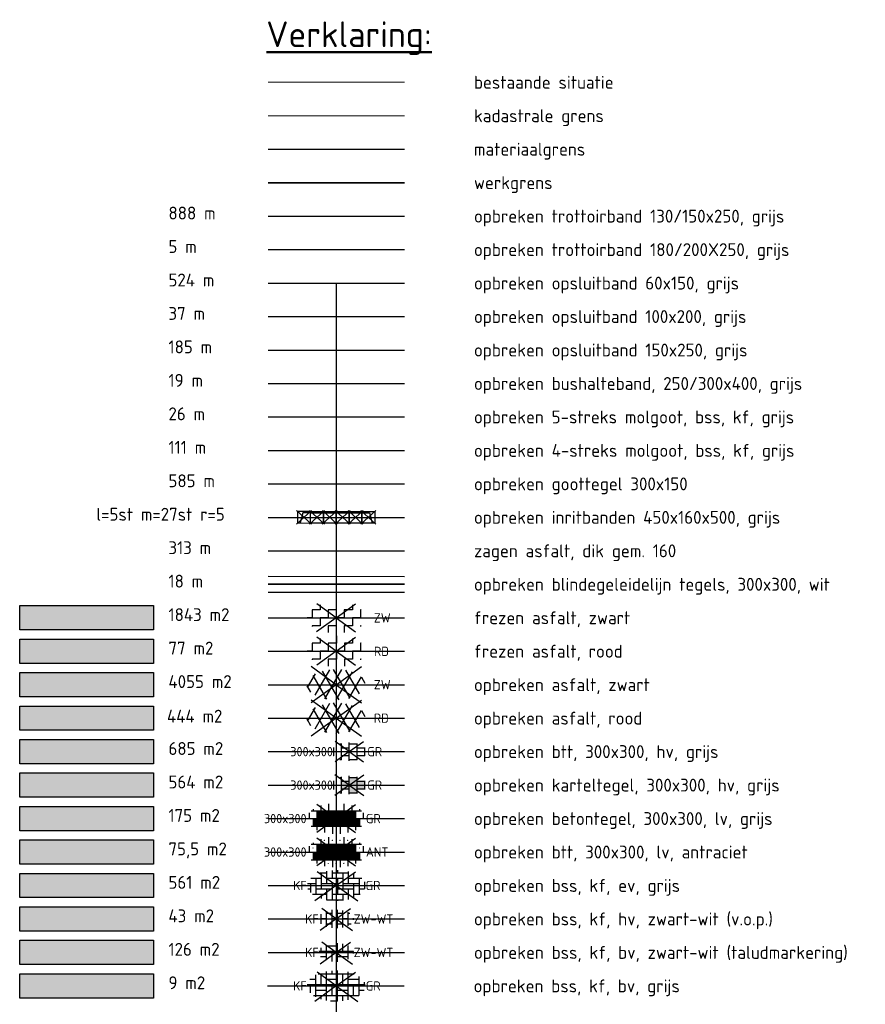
# Model space of a CAD drawing. Header units: metres. Extents: x 132493 to 135358, y 502695 to 503216.
# Tile 37 of 37: x 135323 to 135356, y 502845 to 502883. Entities that reach past the tile are written whole.
import ezdxf
from ezdxf.enums import TextEntityAlignment as Align
from ezdxf.lldxf.tags import DXFTag

# ---------------------------------------------------------------- set-up
doc = ezdxf.new("R2010")
doc.units = ezdxf.units.M
doc.linetypes.add('XX-PROJECTGRENS', pattern=[18, 12, -3, 0, -3])
doc.layers.get('Defpoints').update_dxf_attribs({"color": 3})
for name, color, linetype, lineweight in [('alg tekst 025', 7, 'Continuous', 0), ('B-WE-KG-GRENS_PERCEEL-G', 252, 'KG-PERCEEL', 18), ('B-WE-VH-KANTVERHARDING-G', 2, 'Continuous', 25), ('N-WE-KG-GRENS_WERKGRENS-G', 5, 'XX-PROJECTGRENS', 35), ('N-WE-VH-VERHARDING_ASFALT_ZAAGSNEDE-G', 7, 'VH-ZAAGSNEDE', 25), ('V-WE-VH-GOOT_BSS_ACHTERKANT-G', 170, 'CONTINUOUS-V', 25), ('V-WE-VH-GOOT_TEGEL-G', 170, 'Continuous', 18), ('V-WE-VH-KANTOPSLUITING_BUSHALTEBAND-G', 30, 'VH-BUSHALTEBAND-V', 25), ('V-WE-VH-KANTOPSLUITING_ELEMENT_INRIT-S', 2, 'Continuous', 25), ('V-WE-VH-KANTOPSLUITING_OPSLUITBAND_100X200-G', 150, 'VH-OPSLUITBAND_100X200-V', 25), ('V-WE-VH-KANTOPSLUITING_OPSLUITBAND_150X250-G', 190, 'VH-OPSLUITBAND_150X250-V', 25), ('V-WE-VH-KANTOPSLUITING_OPSLUITBAND_60X150-G', 32, 'VH-OPSLUITBAND_60X150-V', 25), ('V-WE-VH-KANTOPSLUITING_TROTTOIRBAND_130 150-G', 210, 'VH-TROTTOIRBAND_130-150-V', 25), ('V-WE-VH-KANTOPSLUITING_TROTTOIRBAND_180 200-G', 10, 'VH-TROTTOIRBAND_180-200-V', 25), ('V-WE-VH-VERHARDING_ASFALT-S', 2, 'Continuous', 25), ('V-WE-VH-VERHARDING_BETONSTRAATSTEEN-S', 2, 'Continuous', 25), ('V-WE-VH-VERHARDING_BETONSTRAATSTEEN_ELLEBOOG-S', 2, 'Continuous', 25), ('V-WE-VH-VERHARDING_TEGEL-S', 2, 'Continuous', 25), ('V-WE-VH-VERHARDING_TEGEL_HALFST-S', 2, 'Continuous', 25), ('V-WE-VH-VERKEERSTEGEL-G', 7, 'Continuous', 35), ('V1-WE-VH-GOOT_BSS_ACHTERKANT-G', 230, 'CONTINUOUS-V', 25), ('V1-WE-VH-VERHARDING_TEGEL-S', 4, 'Continuous', 25), ('X-XX-AL-LEGENDA-T25', 7, 'Continuous', 25), ('X-XX-AL-LEGENDA-T50', 4, 'Continuous', 50)]:
    doc.layers.add(name, color=color, linetype=linetype, lineweight=lineweight)
for name, color, linetype, lineweight, plot in [('ARC- frezen asfalt rood', 232, 'Continuous', 20, False), ('ARC- frezen asfalt zwart', 174, 'Continuous', 35, False), ('ARC-opbreken asfalt rood', 11, 'Continuous', 20, False), ('ARC-opbreken asfalt zwart', 252, 'Continuous', 20, False), ('ARC-opbreken bss kf bv grijs', 43, 'Continuous', 20, False), ('ARC-opbreken bss kf bv taludmarkering', 140, 'Continuous', 20, False)]:
    doc.layers.add(name, color=color, linetype=linetype, lineweight=lineweight, plot=plot)
for name, color, linetype, plot in [('ARC- opbreken bss kf hv zwart-wit', 150, 'Continuous', False), ('ARC-opbreken betontegel 300x300 lv', 51, 'Continuous', False), ('ARC-opbreken bss kf ev grijs', 30, 'Continuous', False), ('ARC-opbreken btt 300x300 hv', 7, 'Continuous', False), ('ARC-opbreken btt 300x300 lv antraciet', 121, 'Continuous', False), ('ARC-opbreken karteltegels 300x300', 9, 'Continuous', False)]:
    doc.layers.add(name, color=color, linetype=linetype, plot=plot)
doc.styles.add('NLCS-ISO', font='NLCS-ISO.ttf')
doc.styles.add('NLCS-ISO-M200-T25', font='NLCS-ISO.ttf', dxfattribs={"height": 0.5})
doc.styles.add('NLCS-ISO-MM1-T25', font='NLCS-ISO.ttf', dxfattribs={"height": 2.5})
doc.styles.add('NLCS-ISO-MM1-T50', font='NLCS-ISO.ttf', dxfattribs={"height": 5})
doc.styles.get("Standard").update_dxf_attribs({"font": 'NLCS-ISO.ttf'})
doc.linetypes.add('CONTINUOUS-V', pattern='A,3.5,[24,NLCS.SHX,S=0.5,R=0,X=0,Y=0],3.5', length=7)
tags = doc.linetypes.add('KG-PERCEEL', pattern='A,5.5,-2,["P",Standard,S=1.8,R=0,X=-0.5,Y=-0.9],-2,5.5,-2,[5,NLCS.SHX,S=0.75,R=0,X=0,Y=0],-2', length=19).pattern_tags.tags
tags[6] = DXFTag(74, 10)
doc.linetypes.add('VH-BUSHALTEBAND-V', pattern='A,2,-2,1,[24,NLCS.SHX,S=1,R=0,X=0,Y=0],1,-2', length=8)
doc.linetypes.add('VH-OPSLUITBAND_100X200-V', pattern='A,4,[24,NLCS.SHX,S=1,R=0,X=0,Y=0],4,-2,4,-2', length=16)
doc.linetypes.add('VH-OPSLUITBAND_150X250-V', pattern='A,8,[24,NLCS.SHX,S=1,R=0,X=0,Y=0],8,-2,4,-2', length=24)
doc.linetypes.add('VH-OPSLUITBAND_60X150-V', pattern='A,4,-2,2,-2,2,[24,NLCS.SHX,S=1,R=0,X=0,Y=0],2,-2,2,-2', length=20)
doc.linetypes.add('VH-TROTTOIRBAND_130-150-V', pattern='A,2.5,[24,NLCS.SHX,S=1,R=0,X=0,Y=0],2.5,-2,2,-2,2,-2', length=15)
doc.linetypes.add('VH-TROTTOIRBAND_180-200-V', pattern='A,5,[24,NLCS.SHX,S=1,R=0,X=0,Y=0],5,-2,2,-2,2,-2', length=20)
doc.linetypes.add('VH-ZAAGSNEDE', pattern='A,1e-05,-2.54,[181,NLCS.SHX,S=2.54,R=0,X=-2.54,Y=0],-5.08,[181,NLCS.SHX,S=2.54,R=180,X=2.54,Y=0],-2.54', length=10.16001)

# ---------------------------------------------------------------- blocks, each defined once
blk = doc.blocks.new('V-SVH-TEGEL_300X300_DUN_HALFST_KL-SO')
at = {"ltscale": 0.1}
for q in [(-2.73, 1.96), (2.73, 1.96), (-2.75, -1.98), (2.75, -1.98)]:
    blk.add_line((0, 0), q, dxfattribs=at)
for p, q in [((-3.08, 0.75), (-3, 0.75)), ((-3, -0.83), (-3, 0.83)), ((-3, 0), (-1.5, 0)), ((-1.84, 1.5), (-1.5, 1.5)), ((-1.5, -1.6), (-1.5, 1.6)), ((-1.5, 0.75), (0, 0.75)), ((0, -1.78), (0, 1.78)), ((0, 1.5), (1.5, 1.5)), ((0, 0), (1.5, 0)), ((1.5, -1.6), (1.5, 1.6)), ((1.5, 0.75), (3, 0.75)), ((3, -0.83), (3, 0.83)), ((3, 0), (3.39, 0)), ((-3.08, -0.75), (-3, -0.75)), ((-1.84, -1.5), (-1.5, -1.5)), ((-1.5, -0.75), (0, -0.75)), ((0, -1.5), (1.5, -1.5)), ((1.5, -0.75), (3, -0.75))]:
    blk.add_line(p, q)
at = {"style": 'NLCS-ISO'}
blk.add_attdef('FORMAAT', text='', height=1.8, dxfattribs=at).set_placement((-3.18, 0), align=Align.MIDDLE_RIGHT)
blk.add_attdef('KLEUR', text='', height=1.8, dxfattribs=at).set_placement((3.49, 0), align=Align.MIDDLE_LEFT)
at = {"style": 'NLCS-ISO', "flags": 1}
blk.add_attdef('FUNCTIE', text='', height=1.8, dxfattribs=at).set_placement((0.12, -3.58), align=Align.MIDDLE_CENTER)
blk = doc.blocks.new('V-SVH-TEGEL_300X300_DIK_HALFST_KL-SO')
at = {"transparency": 33554636}
h = blk.add_hatch(color=21, dxfattribs=at)
h.dxf.hatch_style = 1
h.paths.add_polyline_path([(0, 0.75), (-1.5, 0.75), (-1.5, -0.75), (0, -0.75)])
h.paths.add_polyline_path([(1.5, 1.5), (0, 1.5), (0, 0), (1.5, 0)])
h.paths.add_polyline_path([(1.5, 0), (0, 0), (0, -0.75), (0, -1.5), (1.5, -1.5)])
h.paths.add_polyline_path([(3, 0.75), (1.5, 0.75), (1.5, 0), (1.5, -0.75), (3, -0.75)])
at = {"ltscale": 0.1}
for q in [(-2.79, 2.01), (2.79, 2.01), (-2.81, -2.02), (2.81, -2.02)]:
    blk.add_line((0, 0), q, dxfattribs=at)
for p, q in [((-3.08, 0.75), (-3, 0.75)), ((-3, -0.83), (-3, 0.83)), ((-3, 0), (-1.5, 0)), ((-1.84, 1.5), (-1.5, 1.5)), ((-1.5, -1.6), (-1.5, 1.6)), ((-1.5, 0.75), (0, 0.75)), ((0, -1.78), (0, 1.78)), ((0, 1.5), (1.5, 1.5)), ((0, 0), (1.5, 0)), ((1.5, -1.6), (1.5, 1.6)), ((1.5, 0.75), (3, 0.75)), ((3, -0.83), (3, 0.83)), ((3, 0), (3.39, 0)), ((-3.08, -0.75), (-3, -0.75)), ((-1.84, -1.5), (-1.5, -1.5)), ((-1.5, -0.75), (0, -0.75)), ((0, -1.5), (1.5, -1.5)), ((1.5, -0.75), (3, -0.75))]:
    blk.add_line(p, q)
at = {"style": 'NLCS-ISO'}
blk.add_attdef('FORMAAT', text='', height=1.8, dxfattribs=at).set_placement((-3.18, 0), align=Align.MIDDLE_RIGHT)
blk.add_attdef('KLEUR', text='', height=1.8, dxfattribs=at).set_placement((3.49, 0), align=Align.MIDDLE_LEFT)
at = {"style": 'NLCS-ISO', "flags": 1}
blk.add_attdef('FUNCTIE', text='', height=1.8, dxfattribs=at).set_placement((0.12, -3.58), align=Align.MIDDLE_CENTER)
blk = doc.blocks.new('V-SVH-BSS_KEIFORMAAT_ELLEBOOG-SO')
at = {"ltscale": 0.1}
for p, q in [((0, 0), (-3.73, 2.68)), ((-3.1, 2.49), (-1.87, 2.49)), ((-2.92, 2.49), (-2.92, -0.66)), ((-1.87, 2.81), (-1.87, 0.39)), ((-0.82, 2.94), (-0.82, 1.44)), ((-0.82, 2.49), (2.33, 2.49)), ((0, 0), (3.73, 2.68)), ((0.23, 2.97), (0.23, 2.49)), ((1.28, 2.49), (1.28, -0.66)), ((2.33, 2.71), (2.33, 0.39)), ((3.38, 2.38), (3.38, 1.44)), ((-5.61, 0.39), (-3.97, 0.39)), ((-5.02, 0.39), (-5.02, -1.37)), ((-4.95, 1.44), (-2.92, 1.44)), ((0, 0), (-4.17, -3)), ((-3.97, 1.44), (-3.97, -1.71)), ((-2.92, 0.39), (0.23, 0.39)), ((-1.87, 1.44), (1.28, 1.44)), ((-0.82, 0.39), (-0.82, -2.76)), ((0.23, 1.44), (0.23, -1.71)), ((1.28, 0.39), (4.43, 0.39)), ((2.33, 1.44), (4.95, 1.44)), ((3.38, 0.39), (3.38, -2.38)), ((4.43, 1.44), (4.43, -1.71)), ((5.48, 0.74), (5.48, -0.66)), ((5.48, 0.39), (5.61, 0.39)), ((-5.52, -0.66), (-5.02, -0.66)), ((-4.62, -1.71), (-1.87, -1.71)), ((-3.97, -0.66), (-0.82, -0.66)), ((-2.92, -1.71), (-2.92, -2.55)), ((-1.87, -0.66), (-1.87, -2.81)), ((-0.82, -1.71), (2.33, -1.71)), ((0, 0), (4.17, -3)), ((0.23, -0.66), (3.38, -0.66)), ((1.28, -1.71), (1.28, -2.9)), ((2.33, -0.66), (2.33, -2.71)), ((3.38, -1.71), (4.62, -1.71)), ((4.43, -0.66), (5.52, -0.66)), ((-1.87, -2.76), (1.28, -2.76)), ((0.23, -2.76), (0.23, -2.97))]:
    blk.add_line(p, q, dxfattribs=at)
at = {"style": 'NLCS-ISO'}
blk.add_attdef('FORMAAT', text='', height=1.8, dxfattribs=at).set_placement((-5.71, 0), align=Align.MIDDLE_RIGHT)
blk.add_attdef('KLEUR', text='', height=1.8, dxfattribs=at).set_placement((5.71, 0), align=Align.MIDDLE_LEFT)
at = {"style": 'NLCS-ISO', "flags": 1}
blk.add_attdef('FUNCTIE', text='', height=1.8, dxfattribs=at).set_placement((0.12, -3.58), align=Align.MIDDLE_CENTER)
blk = doc.blocks.new('V-SVH-TEGEL_300X300_DIK_LINT_STIP-SO')
h = blk.add_hatch(color=254)
h.dxf.hatch_style = 1
h.paths.add_polyline_path([(-3, 0), (-4.5, 0), (-4.5, -1.5), (-3, -1.5)])
h = blk.add_hatch(color=254)
h.dxf.hatch_style = 1
h.paths.add_polyline_path([(-2.25, 1.5), (-3.75, 1.5), (-3.75, 0), (-3, 0), (-2.25, 0)])
h = blk.add_hatch(color=254)
h.dxf.hatch_style = 1
h.paths.add_polyline_path([(-1.5, 0), (-3, 0), (-3, -1.5), (-1.5, -1.5)])
h = blk.add_hatch(color=254)
h.dxf.hatch_style = 1
h.paths.add_polyline_path([(-0.75, 1.5), (-2.25, 1.5), (-2.25, 0), (-1.5, 0), (-0.75, 0)])
h = blk.add_hatch(color=254)
h.dxf.hatch_style = 1
h.paths.add_polyline_path([(0, 0), (-1.5, 0), (-1.5, -1.5), (0, -1.5)])
h = blk.add_hatch(color=254)
h.dxf.hatch_style = 1
h.paths.add_polyline_path([(0.75, 1.5), (-0.75, 1.5), (-0.75, 0), (0, 0), (0.75, 0)])
h = blk.add_hatch(color=254)
h.dxf.hatch_style = 1
h.paths.add_polyline_path([(1.5, 0), (0, 0), (0, -1.5), (1.5, -1.5)])
h = blk.add_hatch(color=254)
h.dxf.hatch_style = 1
h.paths.add_polyline_path([(2.25, 1.5), (0.75, 1.5), (0.75, 0), (1.5, 0), (2.25, 0)])
h = blk.add_hatch(color=254)
h.dxf.hatch_style = 1
h.paths.add_polyline_path([(3, 0), (1.5, 0), (1.5, -1.5), (3, -1.5)])
h = blk.add_hatch(color=254)
h.dxf.hatch_style = 1
h.paths.add_polyline_path([(3.75, 1.5), (2.25, 1.5), (2.25, 0), (3, 0), (3.75, 0)])
h = blk.add_hatch(color=254)
h.dxf.hatch_style = 1
h.paths.add_polyline_path([(4.5, 0), (3, 0), (3, -1.5), (4.5, -1.5)])
at = {"ltscale": 0.1}
for q in [(-3.75, 2.7), (3.75, 2.7), (-3.77, -2.71), (3.77, -2.71)]:
    blk.add_line((0, 0), q, dxfattribs=at)
for p, q in [((-3, 2.52), (-3, 1.5)), ((-2.22, 2.25), (-2.28, 2.25)), ((-2.25, 2.22), (-2.25, 2.28)), ((-1.5, 2.87), (-1.5, 1.5)), ((-0.72, 2.25), (-0.78, 2.25)), ((-0.75, 2.22), (-0.75, 2.28)), ((0, 2.97), (0, 1.5)), ((0.78, 2.25), (0.72, 2.25)), ((0.75, 2.22), (0.75, 2.28)), ((1.5, 2.87), (1.5, 1.5)), ((2.28, 2.25), (2.22, 2.25)), ((2.25, 2.22), (2.25, 2.28)), ((3, 2.52), (3, 1.5)), ((-5.66, 0), (5.66, 0)), ((-5.25, 1.11), (-5.25, 0)), ((-4.89, 1.5), (4.89, 1.5)), ((-4.47, 0.75), (-4.53, 0.75)), ((-4.5, 1.8), (-4.5, 1.5)), ((-4.5, 0.72), (-4.5, 0.78)), ((-3.75, 1.5), (-3.75, 0)), ((-2.97, 0.75), (-3.03, 0.75)), ((-3, 0.72), (-3, 0.78)), ((-2.25, 1.5), (-2.25, 0)), ((-1.47, 0.75), (-1.53, 0.75)), ((-1.5, 0.72), (-1.5, 0.78)), ((-1.5, 0), (-1.5, -1.5)), ((-0.75, 1.5), (-0.75, 0)), ((0.03, 0.75), (-0.03, 0.75)), ((0, 0.72), (0, 0.78)), ((0, 0), (0, -1.5)), ((0.75, 1.5), (0.75, 0)), ((1.53, 0.75), (1.47, 0.75)), ((1.5, 0.72), (1.5, 0.78)), ((2.25, 1.5), (2.25, 0)), ((3.03, 0.75), (2.97, 0.75)), ((3, 0.72), (3, 0.78)), ((3.75, 1.5), (3.75, 0)), ((4.53, 0.75), (4.47, 0.75)), ((4.5, 1.8), (4.5, 1.5)), ((4.5, 0.72), (4.5, 0.78)), ((5.25, 1.11), (5.25, 0)), ((-4.89, -1.5), (4.89, -1.5)), ((-4.5, 0), (-4.5, -1.5)), ((-3.72, -0.75), (-3.78, -0.75)), ((-3.75, -0.78), (-3.75, -0.72)), ((-3.75, -1.5), (-3.75, -2.23)), ((-3, 0), (-3, -1.5)), ((-2.22, -0.75), (-2.28, -0.75)), ((-2.25, -0.78), (-2.25, -0.72)), ((-2.25, -1.5), (-2.25, -2.73)), ((-0.72, -0.75), (-0.78, -0.75)), ((-0.75, -0.78), (-0.75, -0.72)), ((-0.75, -1.5), (-0.75, -2.95)), ((0.78, -0.75), (0.72, -0.75)), ((0.75, -0.78), (0.75, -0.72)), ((0.75, -1.5), (0.75, -2.95)), ((1.5, 0), (1.5, -1.5)), ((2.28, -0.75), (2.22, -0.75)), ((2.25, -0.78), (2.25, -0.72)), ((2.25, -1.5), (2.25, -2.73)), ((3, 0), (3, -1.5)), ((3.78, -0.75), (3.72, -0.75)), ((3.75, -0.78), (3.75, -0.72)), ((3.75, -1.5), (3.75, -2.23)), ((4.5, 0), (4.5, -1.5)), ((-2.97, -2.25), (-3.03, -2.25)), ((-3, -2.28), (-3, -2.22)), ((-1.47, -2.25), (-1.53, -2.25)), ((-1.5, -2.28), (-1.5, -2.22)), ((0.03, -2.25), (-0.03, -2.25)), ((0, -2.28), (0, -2.22)), ((1.53, -2.25), (1.47, -2.25)), ((1.5, -2.28), (1.5, -2.22)), ((3.03, -2.25), (2.97, -2.25)), ((3, -2.28), (3, -2.22))]:
    blk.add_line(p, q)
at = {"style": 'NLCS-ISO'}
blk.add_attdef('FORMAAT', text='', height=1.8, dxfattribs=at).set_placement((-5.76, 0), align=Align.MIDDLE_RIGHT)
blk.add_attdef('KLEUR', text='', height=1.8, dxfattribs=at).set_placement((5.76, 0), align=Align.MIDDLE_LEFT)
at = {"style": 'NLCS-ISO', "flags": 1}
blk.add_attdef('FUNCTIE', text='', height=1.8, dxfattribs=at).set_placement((0.12, -3.58), align=Align.MIDDLE_CENTER)
blk = doc.blocks.new('V-SVH-BSS_KEIFORMAAT_BLOK_01_KL-SO')
for p, q in [((0, 0), (-2.8, 2.01)), ((0, 0), (2.8, 2.01)), ((-3.37, 0.24), (3.37, 0.24)), ((-2.92, 0.24), (-2.92, 0.92)), ((-1.87, -1.5), (-1.87, 1.5)), ((-1.87, 1.29), (0.23, 1.29)), ((-0.82, -1.75), (-0.82, 0.24)), ((0.23, -1.8), (0.23, 1.8)), ((1.28, 0.24), (1.28, 1.67)), ((2.33, -1.31), (2.33, 1.31)), ((2.33, 1.29), (2.38, 1.29)), ((3.38, -0.18), (3.38, 0.18)), ((0, 0), (-3.13, -2.25)), ((-3.03, -0.81), (-1.87, -0.81)), ((0, 0), (3.13, -2.25)), ((0.23, -0.81), (2.33, -0.81))]:
    blk.add_line(p, q)
at = {"style": 'NLCS-ISO'}
blk.add_attdef('FORMAAT', text='', height=1.8, dxfattribs=at).set_placement((-3.39, 0), align=Align.MIDDLE_RIGHT)
blk.add_attdef('KLEUR', text='', height=1.8, dxfattribs=at).set_placement((3.39, 0), align=Align.MIDDLE_LEFT)
at = {"style": 'NLCS-ISO', "flags": 1}
blk.add_attdef('FUNCTIE', text='', height=1.8, dxfattribs=at).set_placement((0.12, -3.58), align=Align.MIDDLE_CENTER)
blk = doc.blocks.new('V-SVH-BSS_KEIFORMAAT_HALFST_KL-SO')
for p, q in [((0, 0), (-2.8, 2.01)), ((0, 0), (2.8, 2.01)), ((-2.92, -0.92), (-2.92, 0.92)), ((-2.92, 0.09), (-1.87, 0.09)), ((-1.87, -1.5), (-1.87, 1.5)), ((-1.87, 1.14), (-0.82, 1.14)), ((-0.82, -1.75), (-0.82, 1.75)), ((-0.82, 0.09), (0.23, 0.09)), ((0.23, -1.8), (0.23, 1.8)), ((0.23, 1.14), (1.28, 1.14)), ((1.28, -1.67), (1.28, 1.67)), ((1.28, 0.09), (2.33, 0.09)), ((2.33, -1.31), (2.33, 1.31)), ((2.33, 1.14), (2.63, 1.14)), ((3.38, -0.18), (3.38, 0.18)), ((3.38, 0.09), (3.39, 0.09)), ((0, 0), (-3.13, -2.25)), ((-1.87, -0.96), (-0.82, -0.96)), ((0, 0), (3.13, -2.25)), ((0.23, -0.96), (1.28, -0.96)), ((2.33, -0.96), (2.87, -0.96))]:
    blk.add_line(p, q)
at = {"style": 'NLCS-ISO'}
blk.add_attdef('FORMAAT', text='', height=1.8, dxfattribs=at).set_placement((-3.39, 0), align=Align.MIDDLE_RIGHT)
blk.add_attdef('KLEUR', text='', height=1.8, dxfattribs=at).set_placement((3.39, 0), align=Align.MIDDLE_LEFT)
at = {"style": 'NLCS-ISO', "flags": 1}
blk.add_attdef('FUNCTIE', text='', height=1.8, dxfattribs=at).set_placement((0.12, -3.58), align=Align.MIDDLE_CENTER)
blk = doc.blocks.new('V-SVH-TEGEL_300X300_DIK_LINT-SO')
h = blk.add_hatch(color=254)
h.dxf.hatch_style = 1
h.paths.add_polyline_path([(-3, 0), (-4.5, 0), (-4.5, -1.5), (-3, -1.5)])
h = blk.add_hatch(color=254)
h.dxf.hatch_style = 1
h.paths.add_polyline_path([(-2.25, 1.5), (-3.75, 1.5), (-3.75, 0), (-3, 0), (-2.25, 0)])
h = blk.add_hatch(color=254)
h.dxf.hatch_style = 1
h.paths.add_polyline_path([(-1.5, 0), (-3, 0), (-3, -1.5), (-1.5, -1.5)])
h = blk.add_hatch(color=254)
h.dxf.hatch_style = 1
h.paths.add_polyline_path([(-0.75, 1.5), (-2.25, 1.5), (-2.25, 0), (-1.5, 0), (-0.75, 0)])
h = blk.add_hatch(color=254)
h.dxf.hatch_style = 1
h.paths.add_polyline_path([(0, 0), (-1.5, 0), (-1.5, -1.5), (0, -1.5)])
h = blk.add_hatch(color=254)
h.dxf.hatch_style = 1
h.paths.add_polyline_path([(0.75, 1.5), (-0.75, 1.5), (-0.75, 0), (0, 0), (0.75, 0)])
h = blk.add_hatch(color=254)
h.dxf.hatch_style = 1
h.paths.add_polyline_path([(1.5, 0), (0, 0), (0, -1.5), (1.5, -1.5)])
h = blk.add_hatch(color=254)
h.dxf.hatch_style = 1
h.paths.add_polyline_path([(2.25, 1.5), (0.75, 1.5), (0.75, 0), (1.5, 0), (2.25, 0)])
h = blk.add_hatch(color=254)
h.dxf.hatch_style = 1
h.paths.add_polyline_path([(3, 0), (1.5, 0), (1.5, -1.5), (3, -1.5)])
h = blk.add_hatch(color=254)
h.dxf.hatch_style = 1
h.paths.add_polyline_path([(3.75, 1.5), (2.25, 1.5), (2.25, 0), (3, 0), (3.75, 0)])
h = blk.add_hatch(color=254)
h.dxf.hatch_style = 1
h.paths.add_polyline_path([(4.5, 0), (3, 0), (3, -1.5), (4.5, -1.5)])
at = {"ltscale": 0.1}
for q in [(-3.75, 2.7), (3.75, 2.7), (-3.77, -2.71), (3.77, -2.71)]:
    blk.add_line((0, 0), q, dxfattribs=at)
for p, q in [((-3, 2.52), (-3, 1.5)), ((-1.5, 2.87), (-1.5, 1.5)), ((0, 2.97), (0, 1.5)), ((1.5, 2.87), (1.5, 1.5)), ((3, 2.52), (3, 1.5)), ((-5.66, 0), (5.66, 0)), ((-5.25, 1.11), (-5.25, 0)), ((-4.89, 1.5), (4.89, 1.5)), ((-4.5, 1.8), (-4.5, 1.5)), ((-3.75, 1.5), (-3.75, 0)), ((-2.25, 1.5), (-2.25, 0)), ((-1.5, 0), (-1.5, -1.5)), ((-0.75, 1.5), (-0.75, 0)), ((0, 0), (0, -1.5)), ((0.75, 1.5), (0.75, 0)), ((2.25, 1.5), (2.25, 0)), ((3.75, 1.5), (3.75, 0)), ((4.5, 1.8), (4.5, 1.5)), ((5.25, 1.11), (5.25, 0)), ((-4.89, -1.5), (4.89, -1.5)), ((-4.5, 0), (-4.5, -1.5)), ((-3.75, -1.5), (-3.75, -2.23)), ((-3, 0), (-3, -1.5)), ((-2.25, -1.5), (-2.25, -2.73)), ((-0.75, -1.5), (-0.75, -2.95)), ((0.75, -1.5), (0.75, -2.95)), ((1.5, 0), (1.5, -1.5)), ((2.25, -1.5), (2.25, -2.73)), ((3, 0), (3, -1.5)), ((3.75, -1.5), (3.75, -2.23)), ((4.5, 0), (4.5, -1.5))]:
    blk.add_line(p, q)
at = {"style": 'NLCS-ISO'}
blk.add_attdef('FORMAAT', text='', height=1.8, dxfattribs=at).set_placement((-5.76, 0), align=Align.MIDDLE_RIGHT)
blk.add_attdef('KLEUR', text='', height=1.8, dxfattribs=at).set_placement((5.76, 0), align=Align.MIDDLE_LEFT)
at = {"style": 'NLCS-ISO', "flags": 1}
blk.add_attdef('FUNCTIE', text='', height=1.8, dxfattribs=at).set_placement((0.12, -3.58), align=Align.MIDDLE_CENTER)
blk = doc.blocks.new('V-SVH-ASFALT-SO')
at = {"ltscale": 0.1}
for p, q in [((-5.55, -0.57), (-4.02, 2.09)), ((-4.1, -2.05), (-1.24, 2.9)), ((0.56, -2.96), (-2.66, 2.62)), ((-2.19, -2.74), (1.08, 2.92)), ((2.68, -2.62), (-0.54, 2.96)), ((-0.01, -2.97), (3.13, 2.48)), ((4.51, -1.79), (1.85, 2.81)), ((-1.83, -2.81), (-4.5, 1.81)), ((2.47, -2.68), (4.88, 1.5)), ((5.64, 0.25), (4.96, 1.43)), ((-4.91, -1.48), (-5.64, -0.2))]:
    blk.add_line(p, q, dxfattribs=at)
for q in [(-4.9, 3.52), (4.9, 3.52), (-4.9, -3.52), (4.9, -3.52)]:
    blk.add_line((0, 0), q)
at = {"style": 'NLCS-ISO'}
blk.add_attdef('KLEUR', text='', height=1.8, dxfattribs=at).set_placement((7.3, 0), align=Align.MIDDLE_LEFT)
at = {"style": 'NLCS-ISO', "flags": 1}
blk.add_attdef('FUNCTIE', text='', height=1.8, dxfattribs=at).set_placement((0.12, -3.58), align=Align.MIDDLE_CENTER)
blk = doc.blocks.new('V-SVH-BSS_KEIFORMAAT_BLOK_01-SO')
at = {"ltscale": 0.1}
for p, q in [((-3.97, -2.12), (-3.97, 2.12)), ((0, 0), (-3.73, 2.68)), ((-3.5, 2.34), (3.5, 2.34)), ((-2.92, 0.24), (-2.92, 2.34)), ((-1.87, -2.81), (-1.87, 2.81)), ((-0.82, 2.34), (-0.82, 2.94)), ((0, 0), (3.73, 2.68)), ((0.23, -2.97), (0.23, 2.97)), ((1.28, 0.24), (1.28, 2.34)), ((2.33, -2.71), (2.33, 2.71)), ((3.38, 2.34), (3.38, 2.38)), ((-5.64, 0.24), (5.64, 0.24)), ((-5.1, 1.29), (-3.97, 1.29)), ((-5.02, -1.37), (-5.02, 0.24)), ((0, 0), (-4.17, -3)), ((-1.87, 1.29), (0.23, 1.29)), ((-0.82, -1.86), (-0.82, 0.24)), ((2.33, 1.29), (4.43, 1.29)), ((3.38, -1.86), (3.38, 0.24)), ((4.43, -1.85), (4.43, 1.85)), ((5.48, 0.24), (5.48, 0.74)), ((-4.41, -1.86), (4.41, -1.86)), ((-3.97, -0.81), (-1.87, -0.81)), ((-2.92, -2.55), (-2.92, -1.86)), ((0, 0), (4.17, -3)), ((0.23, -0.81), (2.33, -0.81)), ((1.28, -2.9), (1.28, -1.86)), ((4.43, -0.81), (5.44, -0.81)), ((-1.12, -2.91), (0.23, -2.91))]:
    blk.add_line(p, q, dxfattribs=at)
at = {"style": 'NLCS-ISO'}
blk.add_attdef('FORMAAT', text='', height=1.8, dxfattribs=at).set_placement((-5.74, 0), align=Align.MIDDLE_RIGHT)
blk.add_attdef('KLEUR', text='', height=1.8, dxfattribs=at).set_placement((5.74, 0), align=Align.MIDDLE_LEFT)
at = {"style": 'NLCS-ISO', "flags": 1}
blk.add_attdef('FUNCTIE', text='', height=1.8, dxfattribs=at).set_placement((0.12, -3.58), align=Align.MIDDLE_CENTER)
blk = doc.blocks.new('V-SVH-INRITELEMENT_130 150_180X450X500_LINKS')
for p, q in [((-0.54, 0.49), (0.04, -0.04)), ((0.04, 0.49), (-0.54, -0.04)), ((-0.3, 0.4), (-0.405, 0)), ((0, 0.4), (-0.3, 0.4))]:
    blk.add_line(p, q)
blk.add_lwpolyline([(-0.5, 0), (0, 0), (0, 0.45), (-0.5, 0.45)], close=True)
blk = doc.blocks.new('V-SVH-INRITELEMENT_130 150_180X450X500_MIDDEN')
for p, q in [((-0.04, 0.49), (0.54, -0.04)), ((0.54, 0.49), (-0.04, -0.04)), ((0, 0.4), (0.5, 0.4))]:
    blk.add_line(p, q)
blk.add_lwpolyline([(0, 0), (0, 0.45), (0.5, 0.45), (0.5, 0)], close=True)
blk = doc.blocks.new('V-SVH-INRITELEMENT_130 150_180X450X500_RECHTS')
for p, q in [((-0.04, 0.49), (0.54, -0.04)), ((0.54, 0.49), (-0.04, -0.04)), ((0, 0.4), (0.3, 0.4)), ((0.3, 0.4), (0.405, 0))]:
    blk.add_line(p, q)
blk.add_lwpolyline([(0, 0), (0, 0.45), (0.5, 0.45), (0.5, 0)], close=True)
blk = doc.blocks.new('V-SVH-ASFALT_FREESVAK-SO')
at = {"ltscale": 0.1}
for q in [(-3.77, 2.71), (3.72, 2.71), (-3.8, -2.7), (3.74, -2.7)]:
    blk.add_line((-0.03, 0.01), q, dxfattribs=at)
at = {"flags": 128}
for points in [[(-3.12, 2.5), (-3.12, 1.56), (-4.69, 1.56), (-4.69, 0), (-5.65, 0)], [(0, 3), (0, 1.56), (-1.56, 1.56), (-1.56, 0), (-3.12, 0), (-3.12, -1.56), (-4.69, -1.56), (-4.69, -1.56), (-4.69, -1.67)], [(3.13, 2.5), (3.13, 1.56), (1.56, 1.56), (1.56, 0), (0, 0), (0, -1.56), (-1.56, -1.56), (-1.56, -2.88)], [(4.82, 1.56), (4.69, 1.56), (4.69, 0), (3.13, 0), (3.13, -1.56), (1.56, -1.56), (1.56, -2.88)], [(4.82, -1.56), (4.69, -1.56), (4.69, -1.67)]]:
    blk.add_lwpolyline(points, dxfattribs=at)
at = {"style": 'NLCS-ISO'}
blk.add_attdef('KLEUR', text='', height=1.8, dxfattribs=at).set_placement((7.3, -0.02), align=Align.MIDDLE_LEFT)

msp = doc.modelspace()

# ---------------------------------------------------------------- hatches: boundary and pattern name
at = {"layer": 'ARC- frezen asfalt rood', "transparency": 33554559}
h = msp.add_hatch(color=256, dxfattribs=at)
h.dxf.hatch_style = 1
h.paths.add_polyline_path([(135327.9, 502858.448), (135322.702, 502858.448), (135322.702, 502859.391), (135327.9, 502859.391)])
at = {"layer": 'ARC- frezen asfalt zwart', "transparency": 33554559}
h = msp.add_hatch(color=256, dxfattribs=at)
h.dxf.hatch_style = 1
h.paths.add_polyline_path([(135327.9, 502859.748), (135322.702, 502859.748), (135322.702, 502860.691), (135327.9, 502860.691)])
at = {"layer": 'ARC- opbreken bss kf hv zwart-wit', "transparency": 33554559}
h = msp.add_hatch(color=256, dxfattribs=at)
h.dxf.hatch_style = 1
h.paths.add_polyline_path([(135327.9, 502848.048), (135322.702, 502848.048), (135322.702, 502848.991), (135327.9, 502848.991)])
at = {"layer": 'ARC-opbreken asfalt rood', "transparency": 33554559}
h = msp.add_hatch(color=256, dxfattribs=at)
h.dxf.hatch_style = 1
h.paths.add_polyline_path([(135327.9, 502855.848), (135322.702, 502855.848), (135322.702, 502856.791), (135327.9, 502856.791)])
at = {"layer": 'ARC-opbreken asfalt zwart', "transparency": 33554559}
h = msp.add_hatch(color=256, dxfattribs=at)
h.dxf.hatch_style = 1
h.paths.add_polyline_path([(135327.9, 502857.148), (135322.702, 502857.148), (135322.702, 502858.091), (135327.9, 502858.091)])
at = {"layer": 'ARC-opbreken betontegel 300x300 lv', "transparency": 33554559}
h = msp.add_hatch(color=256, dxfattribs=at)
h.dxf.hatch_style = 1
h.paths.add_polyline_path([(135327.9, 502851.948), (135322.702, 502851.948), (135322.702, 502852.891), (135327.9, 502852.891)])
at = {"layer": 'ARC-opbreken bss kf bv grijs', "transparency": 33554559}
h = msp.add_hatch(color=256, dxfattribs=at)
h.dxf.hatch_style = 1
h.paths.add_polyline_path([(135327.9, 502845.448), (135322.702, 502845.448), (135322.702, 502846.391), (135327.9, 502846.391)])
at = {"layer": 'ARC-opbreken bss kf bv taludmarkering', "transparency": 33554559}
h = msp.add_hatch(color=256, dxfattribs=at)
h.dxf.hatch_style = 1
h.paths.add_polyline_path([(135327.9, 502846.748), (135322.702, 502846.748), (135322.702, 502847.691), (135327.9, 502847.691)])
at = {"layer": 'ARC-opbreken bss kf ev grijs', "transparency": 33554559}
h = msp.add_hatch(color=256, dxfattribs=at)
h.dxf.hatch_style = 1
h.paths.add_polyline_path([(135327.9, 502849.348), (135322.702, 502849.348), (135322.702, 502850.291), (135327.9, 502850.291)])
at = {"layer": 'ARC-opbreken btt 300x300 hv', "transparency": 33554605}
h = msp.add_hatch(color=256, dxfattribs=at)
h.dxf.hatch_style = 1
h.paths.add_polyline_path([(135327.9, 502854.548), (135322.702, 502854.548), (135322.702, 502855.491), (135327.9, 502855.491)])
at = {"layer": 'ARC-opbreken btt 300x300 lv antraciet', "transparency": 33554559}
h = msp.add_hatch(color=256, dxfattribs=at)
h.dxf.hatch_style = 1
h.paths.add_polyline_path([(135327.9, 502850.648), (135322.702, 502850.648), (135322.702, 502851.591), (135327.9, 502851.591)])
at = {"layer": 'ARC-opbreken karteltegels 300x300', "transparency": 33554559}
h = msp.add_hatch(color=256, dxfattribs=at)
h.dxf.hatch_style = 1
h.paths.add_polyline_path([(135327.9, 502853.248), (135322.702, 502853.248), (135322.702, 502854.191), (135327.9, 502854.191)])

# ---------------------------------------------------------------- linework, layer by layer
at = {"layer": 'B-WE-KG-GRENS_PERCEEL-G', "flags": 128}
msp.add_lwpolyline([(135332.348, 502879.72), (135337.648, 502879.72)], dxfattribs=at)
at = {"layer": 'B-WE-VH-KANTVERHARDING-G', "flags": 128}
for points in [[(135332.348, 502878.42), (135337.648, 502878.42)], [(135337.648, 502861.816), (135332.348, 502861.817)], [(135332.348, 502861.211), (135337.648, 502861.211)]]:
    msp.add_lwpolyline(points, dxfattribs=at)
at = {"layer": 'Defpoints'}
msp.add_lwpolyline([(135334.998, 502873.236), (135334.998, 502806.032)], dxfattribs=at)
at = {"layer": 'Defpoints', "flags": 128}
for points in [[(135332.348, 502865.42), (135337.648, 502865.42)], [(135332.348, 502864.12), (135337.648, 502864.12)], [(135332.348, 502860.22), (135337.648, 502860.22)], [(135332.348, 502858.92), (135337.648, 502858.92)], [(135332.348, 502857.62), (135337.648, 502857.62)], [(135332.348, 502856.32), (135337.648, 502856.32)], [(135332.348, 502855.02), (135337.648, 502855.02)], [(135332.348, 502853.72), (135337.648, 502853.72)], [(135332.348, 502852.42), (135337.648, 502852.42)], [(135332.348, 502851.12), (135337.648, 502851.12)], [(135332.348, 502849.82), (135337.648, 502849.82)], [(135332.348, 502848.52), (135337.648, 502848.52)], [(135332.348, 502847.22), (135337.648, 502847.22)], [(135332.333, 502845.92), (135337.633, 502845.92)]]:
    msp.add_lwpolyline(points, dxfattribs=at)
for points in [[(135327.9, 502859.748), (135322.702, 502859.748), (135322.702, 502860.691), (135327.9, 502860.691)], [(135327.9, 502858.448), (135322.702, 502858.448), (135322.702, 502859.391), (135327.9, 502859.391)], [(135327.9, 502857.148), (135322.702, 502857.148), (135322.702, 502858.091), (135327.9, 502858.091)], [(135327.9, 502855.848), (135322.702, 502855.848), (135322.702, 502856.791), (135327.9, 502856.791)], [(135327.9, 502854.548), (135322.702, 502854.548), (135322.702, 502855.491), (135327.9, 502855.491)], [(135327.9, 502853.248), (135322.702, 502853.248), (135322.702, 502854.191), (135327.9, 502854.191)], [(135327.9, 502851.948), (135322.702, 502851.948), (135322.702, 502852.891), (135327.9, 502852.891)], [(135327.9, 502850.648), (135322.702, 502850.648), (135322.702, 502851.591), (135327.9, 502851.591)], [(135327.9, 502849.348), (135322.702, 502849.348), (135322.702, 502850.291), (135327.9, 502850.291)], [(135327.9, 502848.048), (135322.702, 502848.048), (135322.702, 502848.991), (135327.9, 502848.991)], [(135327.9, 502846.748), (135322.702, 502846.748), (135322.702, 502847.691), (135327.9, 502847.691)], [(135327.9, 502845.448), (135322.702, 502845.448), (135322.702, 502846.391), (135327.9, 502846.391)]]:
    msp.add_lwpolyline(points, close=True, dxfattribs=at)
at = {"layer": 'N-WE-KG-GRENS_WERKGRENS-G', "flags": 128}
msp.add_lwpolyline([(135332.348, 502877.12), (135337.648, 502877.12)], dxfattribs=at)
at = {"layer": 'N-WE-VH-VERHARDING_ASFALT_ZAAGSNEDE-G', "ltscale": 0.25, "flags": 128}
msp.add_lwpolyline([(135332.348, 502862.82), (135337.648, 502862.82)], dxfattribs=at)
at = {"layer": 'V-WE-VH-GOOT_BSS_ACHTERKANT-G', "flags": 128}
msp.add_lwpolyline([(135332.348, 502868.02), (135337.648, 502868.02)], dxfattribs=at)
at = {"layer": 'V-WE-VH-GOOT_TEGEL-G', "flags": 128}
msp.add_lwpolyline([(135332.348, 502865.42), (135337.648, 502865.42)], dxfattribs=at)
at = {"layer": 'V-WE-VH-KANTOPSLUITING_BUSHALTEBAND-G', "flags": 128}
msp.add_lwpolyline([(135332.348, 502869.32), (135337.648, 502869.32)], dxfattribs=at)
at = {"layer": 'V-WE-VH-KANTOPSLUITING_OPSLUITBAND_100X200-G', "flags": 128}
msp.add_lwpolyline([(135332.348, 502871.92), (135337.648, 502871.92)], dxfattribs=at)
at = {"layer": 'V-WE-VH-KANTOPSLUITING_OPSLUITBAND_150X250-G', "flags": 128}
msp.add_lwpolyline([(135332.348, 502870.62), (135337.648, 502870.62)], dxfattribs=at)
at = {"layer": 'V-WE-VH-KANTOPSLUITING_OPSLUITBAND_60X150-G', "flags": 128}
msp.add_lwpolyline([(135332.348, 502873.22), (135337.648, 502873.22)], dxfattribs=at)
at = {"layer": 'V-WE-VH-KANTOPSLUITING_TROTTOIRBAND_130 150-G', "flags": 128}
msp.add_lwpolyline([(135332.348, 502875.82), (135337.648, 502875.82)], dxfattribs=at)
at = {"layer": 'V-WE-VH-KANTOPSLUITING_TROTTOIRBAND_180 200-G', "flags": 128}
msp.add_lwpolyline([(135332.348, 502874.52), (135337.648, 502874.52)], dxfattribs=at)
at = {"layer": 'V-WE-VH-VERKEERSTEGEL-G', "flags": 128}
msp.add_lwpolyline([(135332.348, 502861.52), (135337.648, 502861.52)], dxfattribs=at)
at = {"layer": 'V1-WE-VH-GOOT_BSS_ACHTERKANT-G', "flags": 128}
msp.add_lwpolyline([(135332.348, 502866.72), (135337.648, 502866.72)], dxfattribs=at)
at = {"layer": 'X-XX-AL-LEGENDA-T25', "color": 252, "lineweight": 18, "flags": 128}
msp.add_lwpolyline([(135332.348, 502881.02), (135337.648, 502881.02)], dxfattribs=at)

# ---------------------------------------------------------------- block references
at = {"layer": 'V-WE-VH-KANTOPSLUITING_ELEMENT_INRIT-S'}
for name, p, rotation in [('V-SVH-INRITELEMENT_130 150_180X450X500_LINKS', (135333.998, 502863.901), 359.8679536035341), ('V-SVH-INRITELEMENT_130 150_180X450X500_MIDDEN', (135333.998, 502863.901), 359.8679536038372), ('V-SVH-INRITELEMENT_130 150_180X450X500_MIDDEN', (135334.498, 502863.899), 359.8679536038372), ('V-SVH-INRITELEMENT_130 150_180X450X500_MIDDEN', (135334.998, 502863.895), 359.8679536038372), ('V-SVH-INRITELEMENT_130 150_180X450X500_MIDDEN', (135335.498, 502863.897), 359.8679536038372), ('V-SVH-INRITELEMENT_130 150_180X450X500_RECHTS', (135335.994, 502863.896), 359.8679536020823)]:
    msp.add_blockref(name, p, dxfattribs=dict(at, rotation=rotation))
at = {"layer": 'V-WE-VH-VERHARDING_ASFALT-S', "xscale": 0.2, "yscale": 0.2, "zscale": 0.2}
for name, p, values in [('V-SVH-ASFALT_FREESVAK-SO', (135334.998, 502860.22), {'KLEUR': 'ZW'}), ('V-SVH-ASFALT_FREESVAK-SO', (135335.003, 502858.92), {'KLEUR': 'RD'}), ('V-SVH-ASFALT-SO', (135334.998, 502857.62), {'KLEUR': 'ZW'}), ('V-SVH-ASFALT-SO', (135334.998, 502856.32), {'KLEUR': 'RD'})]:
    msp.add_blockref(name, p, dxfattribs=at).add_auto_attribs(values)
at = {"layer": 'V-WE-VH-VERHARDING_BETONSTRAATSTEEN-S', "xscale": 0.2, "yscale": 0.2, "zscale": 0.2}
for name, p, values in [('V-SVH-BSS_KEIFORMAAT_BLOK_01_KL-SO', (135334.998, 502847.22), {'FORMAAT': 'KF', 'KLEUR': 'ZW-WT'}), ('V-SVH-BSS_KEIFORMAAT_BLOK_01-SO', (135334.998, 502845.92), {'FORMAAT': 'KF', 'KLEUR': 'GR'})]:
    msp.add_blockref(name, p, dxfattribs=at).add_auto_attribs(values)
at = {"layer": 'V-WE-VH-VERHARDING_BETONSTRAATSTEEN_ELLEBOOG-S', "xscale": 0.2, "yscale": 0.2, "zscale": 0.2}
for name, p, values in [('V-SVH-BSS_KEIFORMAAT_ELLEBOOG-SO', (135334.998, 502849.82), {'FORMAAT': 'KF', 'KLEUR': 'GR'}), ('V-SVH-BSS_KEIFORMAAT_HALFST_KL-SO', (135334.998, 502848.52), {'FORMAAT': 'KF', 'KLEUR': 'ZW-WT'})]:
    msp.add_blockref(name, p, dxfattribs=at).add_auto_attribs(values)
at = {"layer": 'V-WE-VH-VERHARDING_TEGEL-S', "xscale": 0.2, "yscale": 0.2, "zscale": 0.2}
msp.add_blockref('V-SVH-TEGEL_300X300_DIK_LINT-SO', (135334.998, 502852.42), dxfattribs=at).add_auto_attribs({'FORMAAT': '300x300', 'KLEUR': 'GR'})
at = {"layer": 'V-WE-VH-VERHARDING_TEGEL_HALFST-S', "xscale": 0.2, "yscale": 0.2, "zscale": 0.2}
for name, p in [('V-SVH-TEGEL_300X300_DUN_HALFST_KL-SO', (135335.506, 502855.02)), ('V-SVH-TEGEL_300X300_DIK_HALFST_KL-SO', (135335.506, 502853.72))]:
    msp.add_blockref(name, p, dxfattribs=at).add_auto_attribs({'FORMAAT': '300x300', 'KLEUR': 'GR'})
at = {"layer": 'V1-WE-VH-VERHARDING_TEGEL-S', "xscale": 0.2, "yscale": 0.2, "zscale": 0.2}
msp.add_blockref('V-SVH-TEGEL_300X300_DIK_LINT_STIP-SO', (135334.998, 502851.12), dxfattribs=at).add_auto_attribs({'FORMAAT': '300x300', 'KLEUR': 'ANT'})

# ---------------------------------------------------------------- texts
at = {"layer": 'alg tekst 025', "color": 1, "ltscale": 500, "style": 'NLCS-ISO-M200-T25'}
for s, p in [('888 m', (135328.48, 502875.691)), ('5 m', (135328.48, 502874.391)), ('524 m', (135328.48, 502873.091)), ('37 m', (135328.48, 502871.791)), ('185 m', (135328.48, 502870.491)), ('19 m', (135328.48, 502869.191)), ('26 m', (135328.48, 502867.891)), ('111 m', (135328.48, 502866.591)), ('585 m', (135328.48, 502865.291)), ('l=5st m=27st r=5', (135325.678, 502863.991)), ('313 m', (135328.48, 502862.691)), ('18 m', (135328.48, 502861.391)), ('1843 m2', (135328.48, 502860.091)), ('77 m2', (135328.48, 502858.791)), ('4055 m2', (135328.48, 502857.491)), ('444 m2', (135328.422, 502856.147)), ('685 m2', (135328.48, 502854.891)), ('564 m2', (135328.48, 502853.591)), ('175 m2', (135328.48, 502852.291)), ('75,5 m2', (135328.48, 502850.991)), ('561 m2', (135328.48, 502849.691)), ('43 m2', (135328.48, 502848.391)), ('126 m2', (135328.48, 502847.091)), ('9 m2', (135328.48, 502845.791))]:
    msp.add_text(s, height=0.5, dxfattribs=at).set_placement(p)
at = {"layer": 'X-XX-AL-LEGENDA-T25', "style": 'NLCS-ISO-MM1-T25'}
for s, p in [('bestaande situatie', (135340.348, 502881.02)), ('kadastrale grens', (135340.348, 502879.72)), ('materiaalgrens', (135340.348, 502878.42)), ('werkgrens', (135340.348, 502877.12)), ('opbreken trottoirband 130/150x250, grijs', (135340.348, 502875.82)), ('opbreken trottoirband 180/200X250, grijs', (135340.348, 502874.52)), ('opbreken opsluitband 60x150, grijs', (135340.348, 502873.22)), ('opbreken opsluitband 100x200, grijs', (135340.348, 502871.92)), ('opbreken opsluitband 150x250, grijs', (135340.348, 502870.62)), ('opbreken bushalteband, 250/300x400, grijs', (135340.348, 502869.32)), ('opbreken 5-streks molgoot, bss, kf, grijs', (135340.348, 502868.02)), ('opbreken 4-streks molgoot, bss, kf, grijs', (135340.348, 502866.72)), ('opbreken goottegel 300x150', (135340.348, 502865.42)), ('opbreken inritbanden 450x160x500, grijs ', (135340.348, 502864.12)), ('zagen asfalt, dik gem. 160', (135340.348, 502862.82)), ('opbreken blindegeleidelijn tegels, 300x300, wit', (135340.348, 502861.52)), ('frezen asfalt, zwart', (135340.348, 502860.22)), ('frezen asfalt, rood', (135340.348, 502858.92)), ('opbreken asfalt, zwart', (135340.348, 502857.62)), ('opbreken asfalt, rood', (135340.348, 502856.32)), ('opbreken btt, 300x300, hv, grijs', (135340.348, 502855.02)), ('opbreken karteltegel, 300x300, hv, grijs', (135340.348, 502853.72)), ('opbreken betontegel, 300x300, lv, grijs', (135340.348, 502852.42)), ('opbreken btt, 300x300, lv, antraciet', (135340.348, 502851.12)), ('opbreken bss, kf, ev, grijs', (135340.348, 502849.82)), ('opbreken bss, kf, hv, zwart-wit (v.o.p.)', (135340.348, 502848.52)), ('opbreken bss, kf, bv, zwart-wit (taludmarkering)', (135340.348, 502847.22)), ('opbreken bss, kf, bv, grijs', (135340.333, 502845.92))]:
    msp.add_text(s, height=0.5, dxfattribs=at).set_placement(p, align=Align.MIDDLE_LEFT)
at = {"layer": 'X-XX-AL-LEGENDA-T50', "style": 'NLCS-ISO-MM1-T50'}
msp.add_text('%%UVerklaring:', height=1, dxfattribs=at).set_placement((135335.498, 502882.736), align=Align.MIDDLE)

doc.saveas('drawing.dxf')
